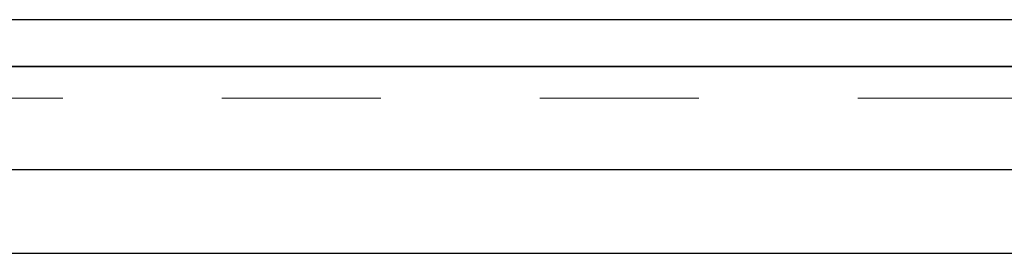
# Model space of a CAD drawing. Header units: inches. Extents: x 0.7 to 43.6, y 0.3 to 38.8.
# Tile 74 of 95: x 30.913 to 31.533, y 24.081 to 24.228. Entities that reach past the tile are written whole.
import ezdxf

# ---------------------------------------------------------------- set-up
doc = ezdxf.new("R2010")
doc.units = ezdxf.units.IN
doc.header["$MEASUREMENT"] = 0
doc.linetypes.add('HIDDEN', pattern=[0.075, 0.05, -0.025])
doc.layers.add('SID-M-S', color=90, linetype='Continuous')

msp = doc.modelspace()

# ---------------------------------------------------------------- linework, layer by layer
msp.add_line((28.865459, 24.198729), (33.540459, 24.198729))
at = {"color": 7, "linetype": 'HIDDEN', "lineweight": 18}
msp.add_line((33.540459, 24.178729), (28.865459, 24.178729), dxfattribs=at)
at = {"color": 7, "linetype": 'Continuous'}
msp.add_line((27.602959, 24.081229), (33.540459, 24.081229), dxfattribs=at)
at = {"layer": 'SID-M-S'}
for p, q in [((33.540459, 24.228077), (28.865459, 24.228077)), ((33.540459, 24.198729), (28.865459, 24.198729)), ((28.865459, 24.198729), (33.540459, 24.198729)), ((33.540459, 24.133729), (28.865459, 24.133729))]:
    msp.add_line(p, q, dxfattribs=at)

doc.saveas('drawing.dxf')
